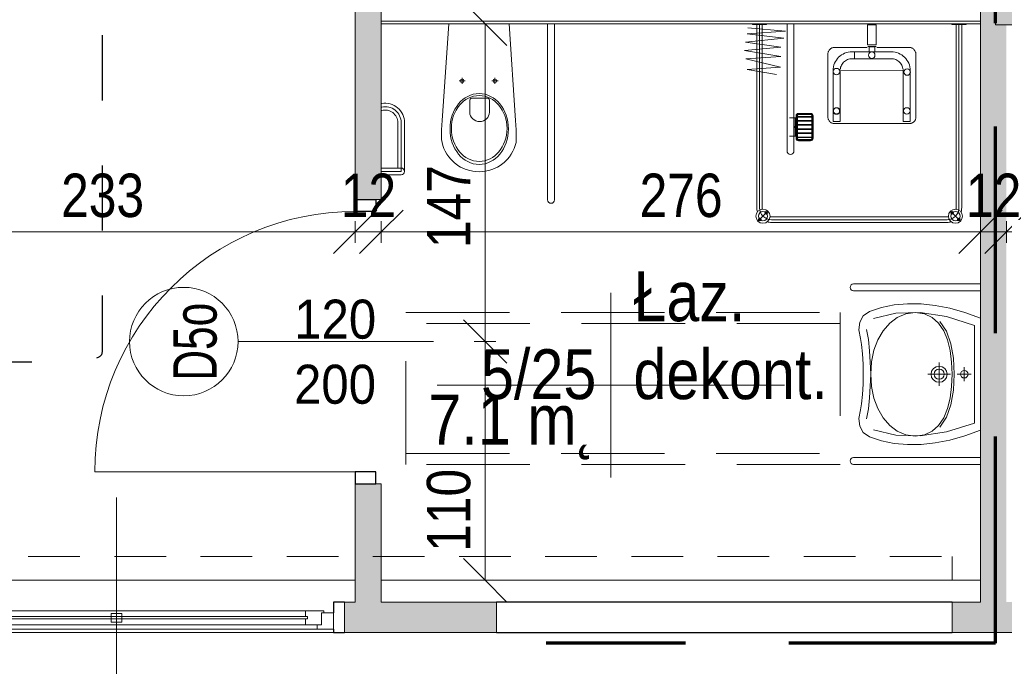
# Model space of a CAD drawing. Header units: centimetres. Extents: x -1631 to 21770, y -8842 to 3590.
# Tile 40 of 87: x -477 to -24, y 93 to 391. Entities that reach past the tile are written whole.
import ezdxf

# ---------------------------------------------------------------- set-up
doc = ezdxf.new("R2010")
doc.units = ezdxf.units.CM
for name, pattern in [('Dash', [60, 30, -30]), ('Długa kreska', [142.875, 95.25, -47.625]), ('Ponad', [39.688, 23.813, -15.875]), ('Ukryte', [71.438, 47.625, -23.813])]:
    doc.linetypes.add(name, pattern=pattern)
for name, color, linetype, lineweight in [('A-ANNO-DIMS', 211, 'Continuous', 13), ('A-ANNO-DIMS-100', 211, 'Continuous', 13), ('A-ANNO-NOTE', 131, 'Continuous', 9), ('A-AREA-IDEN', 2, 'Continuous', 13), ('A-DETL', 90, 'Continuous', 9), ('A-DETL-GENF', 92, 'Continuous', 9), ('A-DETL-HDLN', 90, 'Ukryte', 9), ('A-DETL-MEDM', 33, 'Continuous', 13), ('A-DOOR', 31, 'Continuous', 13), ('A-FLOR-OVHD', 1, 'Ponad', 9), ('A-GLAZ', 151, 'Continuous', 13), ('A-GLAZ-IDEN', 152, 'Continuous', 13), ('A-WALL', 113, 'Continuous', 13), ('A-WALL-FNSH', 113, 'Continuous', 13), ('A-WALL-PATT', 111, 'Continuous', 13), ('P-SANR-FIXT', 6, 'Continuous', 9), ('S-COLS', 52, 'Continuous', 13)]:
    doc.layers.add(name, color=color, linetype=linetype, lineweight=lineweight)
doc.styles.add('Arial', font='arial.ttf', dxfattribs={"width": 0.9, "height": 18})
doc.styles.add('Arial Narrow_5', font='ARIALN.TTF', dxfattribs={"height": 20})
doc.styles.add('Arial_1', font='arial.ttf', dxfattribs={"width": 0.7, "height": 20})
doc.styles.add('Arial_11', font='arial.ttf', dxfattribs={"width": 0.85, "height": 23})
doc.styles.add('Arial_13', font='arial.ttf', dxfattribs={"height": 0.2})
doc.dimstyles.new('Diagonal_1_100__0__wewnętrzne_1', dxfattribs={"dimscale": 30.48, "dimtxt": 20.468619, "dimasz": 0.656168, "dimexe": 0.164042, "dimexo": 0.0625, "dimgap": 0.032808, "dimtad": 1, "dimdec": 0, "dimdsep": 46, "dimtxsty": 'Arial Narrow_5', "dimblk1": 'OBLIQUE', "dimblk2": 'OBLIQUE', "dimsah": 1, "dimcen": 0.09, "dimazin": 0, "dimtfac": 1, "dimtdec": 4, "dimtix": 1, "dimtmove": 0, "dimatfit": 3, "dimfxl": 0, "dimtvp": 1, "dimtolj": 1, "dimtzin": 0, "dimarcsym": 0})
doc.dimstyles.new('Diagonal_1_100__0__wewnętrzne_2', dxfattribs={"dimscale": 30.48, "dimtxt": 20.468619, "dimasz": 0.656168, "dimexe": 0.164042, "dimexo": 0.0625, "dimgap": 0.032808, "dimtad": 1, "dimdec": 0, "dimdsep": 46, "dimtxsty": 'Arial Narrow_5', "dimblk1": 'OBLIQUE', "dimblk2": 'OBLIQUE', "dimsah": 1, "dimcen": 0.09, "dimazin": 0, "dimtfac": 1, "dimtdec": 4, "dimtix": 1, "dimtmove": 2, "dimatfit": 3, "dimfxl": 0, "dimtvp": 1, "dimtolj": 1, "dimtzin": 0, "dimarcsym": 0})

# ---------------------------------------------------------------- blocks, each defined once
blk = doc.blocks.new('M_Concrete-rengular-Column - 300 x 400mm-1794511-5_piętro III __10_50 m_ - stan projektowany')
at = {"layer": 'S-COLS', "lineweight": 9}
blk.add_hatch(color=254, dxfattribs=at).paths.add_polyline_path([(15, -20), (15, 20), (-15, 20), (-15, -20)], flags=0)
for p, q in [((15, 20), (-15, 20)), ((-15, 20), (-15, -20)), ((15, -20), (15, 20)), ((-15, -20), (15, -20))]:
    blk.add_line(p, q, dxfattribs=at)
blk = doc.blocks.new('miska ustępowa dla N_35_5x54 wisząca koło narożna - Type 1-2357502-5_piętro III __10_50 m_ - stan projektowany')
at = {"layer": 'P-SANR-FIXT'}
for p, q in [((-1.4, -19.5), (-4.56, -64.06)), ((29.22, -64.06), (26.4, -19.5)), ((44.09, -100.7), (44.09, -19.5)), ((47.21, -100.7), (47.21, -19.5)), ((4.69, -44.4), (4.69, -47.2)), ((19.8, -44.4), (19.8, -47.2)), ((3.32, -45.81), (6.14, -45.81)), ((18.43, -45.81), (21.25, -45.81)), ((16.4, -53.83), (9.09, -53.83)), ((8.17, -55.1), (8.17, -60.22)), ((17.32, -60.22), (17.32, -55.1)), ((-24.94, -65.13), (-24.94, -86)), ((-23.38, -65.13), (-23.38, -87.56)), ((-21.82, -65.13), (-21.82, -87.56)), ((-4.56, -64.06), (-4.88, -68.39)), ((29.58, -68.39), (29.22, -64.06)), ((-4.88, -68.39), (-4.82, -72.82)), ((29.53, -72.82), (29.58, -68.39)), ((-4.82, -72.82), (-4.57, -74.18)), ((-4.57, -74.18), (-4.19, -75.59)), ((-4.19, -75.59), (-3.69, -76.96)), ((-3.69, -76.96), (-3.07, -78.28)), ((28.07, -78.28), (28.69, -76.96)), ((28.69, -76.96), (29.19, -75.59)), ((29.19, -75.59), (29.57, -74.18)), ((29.57, -74.18), (29.53, -72.82)), ((-3.07, -78.28), (-2.34, -79.55)), ((-2.34, -79.55), (-1.51, -80.76)), ((-1.51, -80.76), (-0.58, -81.89)), ((25.58, -81.89), (26.51, -80.76)), ((26.51, -80.76), (27.34, -79.55)), ((27.34, -79.55), (28.07, -78.28)), ((-32.54, -86), (-23.38, -86)), ((-0.58, -81.89), (1.02, -83.46)), ((1.02, -83.46), (2.75, -84.77)), ((2.75, -84.77), (4.01, -85.53)), ((4.01, -85.53), (6.13, -86.55)), ((18.87, -86.55), (20.99, -85.53)), ((20.99, -85.53), (22.25, -84.77)), ((22.25, -84.77), (23.98, -83.46)), ((23.98, -83.46), (25.58, -81.89)), ((-23.38, -87.56), (-32.54, -87.56)), ((-23.38, -89.12), (-32.54, -89.12)), ((6.13, -86.55), (7.56, -87.01)), ((7.56, -87.01), (9.56, -87.48)), ((9.56, -87.48), (11.02, -87.67)), ((11.02, -87.67), (12.5, -87.75)), ((12.5, -87.75), (13.98, -87.67)), ((13.98, -87.67), (15.44, -87.48)), ((15.44, -87.48), (17.44, -87.01)), ((17.44, -87.01), (18.87, -86.55))]:
    blk.add_line(p, q, dxfattribs=at)
for centre in [(4.69, -45.81), (19.8, -45.81)]:
    blk.add_circle(centre, 0.825, dxfattribs=at)
for centre, radius, start, end in [((9.34, -54.98), 1.17, 102.2339, 185.8899), ((16.15, -54.98), 1.17, 354.1101, 77.7661), ((-30.79, -65.13), 8.97, 0, 99.9996), ((-30.79, -65.13), 7.41, 0, 102.1327), ((-30.79, -65.13), 5.85, 0, 105.4382), ((12.74, -60), 4.58, 182.8022, 357.1978), ((-23.38, -87.56), 1.56, 0, 90), ((-23.38, -87.56), 1.56, 270, 0), ((45.65, -100.7), 1.56, 180, 360)]:
    blk.add_arc(centre, radius, start, end, dxfattribs=at)
for centre, major_axis, ratio in [((12.55, -68.01), (0, 16.33), 0.823529), ((12.55, -67.76), (0, 15.16), 0.845174)]:
    blk.add_ellipse(centre, major_axis=major_axis, ratio=ratio, dxfattribs=at)
blk = doc.blocks.new('brodzik natryskowy dla N - Type 1-2359082-5_piętro III __10_50 m_ - stan projektowany')
at = {"layer": 'P-SANR-FIXT'}
for p, q in [((-44.73, -21.36), (-27.37, -22.89)), ((-42.55, -19.8), (-42.55, -19.5)), ((-36.05, -19.8), (-42.55, -19.8)), ((-40.55, -19.8), (-40.55, -104.3)), ((-39.3, -19.5), (-39.3, -104.3)), ((-38.05, -19.8), (-38.05, -104.3)), ((-36.05, -19.5), (-36.05, -19.8)), ((-26.61, -19.7), (-26.61, -78.1)), ((-23.41, -78.1), (-23.41, -19.7)), ((14.45, -20.02), (10.54, -20.02)), ((10.54, -20.02), (10.54, -29.29)), ((14.45, -20.02), (14.45, -29.29)), ((49.36, -19.8), (49.36, -19.5)), ((55.86, -19.8), (49.36, -19.8)), ((51.36, -19.8), (51.36, -104.3)), ((52.61, -19.5), (52.61, -104.5)), ((53.86, -19.8), (53.86, -104.3)), ((55.86, -19.5), (55.86, -19.8)), ((-28.14, -26.21), (-45.75, -28)), ((-27.37, -22.89), (-44.99, -24.17)), ((-44.99, -24.17), (-28.14, -26.21)), ((-29.41, -30.3), (-46.26, -31.83)), ((-45.75, -28), (-29.41, -30.3)), ((-7.05, -31.52), (-7.23, -31.75)), ((-6.85, -31.31), (-7.05, -31.52)), ((-6.64, -31.11), (-6.85, -31.31)), ((-6.41, -30.93), (-6.64, -31.11)), ((-6.17, -30.77), (-6.41, -30.93)), ((-5.92, -30.64), (-6.17, -30.77)), ((-5.66, -30.53), (-5.92, -30.64)), ((-5.39, -30.45), (-5.66, -30.53)), ((-5.12, -30.4), (-5.39, -30.45)), ((-4.84, -30.38), (-5.12, -30.4)), ((10.32, -30.38), (-4.84, -30.38)), ((10.54, -29.29), (14.45, -29.29)), ((14.44, -30.04), (10.55, -30.01)), ((13.8, -30.17), (11.19, -30.17)), ((11.19, -30.17), (11.19, -32.44)), ((13.8, -32.44), (13.8, -30.17)), ((30.14, -30.38), (14.73, -30.38)), ((30.36, -30.45), (30.1, -30.4)), ((30.62, -30.53), (30.14, -30.38)), ((30.87, -30.64), (30.62, -30.53)), ((31.12, -30.78), (30.87, -30.64)), ((31.36, -30.94), (31.12, -30.78)), ((31.59, -31.12), (31.36, -30.94)), ((31.81, -31.32), (31.59, -31.12)), ((32.01, -31.54), (31.81, -31.32)), ((32.19, -31.77), (32.01, -31.54)), ((-46.26, -31.83), (-29.41, -34.64)), ((-29.41, -34.64), (-45.5, -35.66)), ((-45.5, -35.66), (-29.67, -39.5)), ((-7.7, -32.78), (-7.74, -33.05)), ((-7.74, -33.05), (-7.74, -62.59)), ((-7.62, -32.51), (-7.7, -32.78)), ((-7.51, -32.25), (-7.62, -32.51)), ((-7.38, -32), (-7.51, -32.25)), ((-7.23, -31.75), (-7.38, -32)), ((-4.32, -36.95), (-3.88, -36.24)), ((-3.88, -36.24), (-3.38, -35.57)), ((-3.38, -35.57), (-2.82, -34.95)), ((-2.82, -34.95), (-2.2, -34.39)), ((-2.2, -34.39), (-1.53, -33.88)), ((-1.53, -33.88), (-0.81, -33.45)), ((-0.81, -33.45), (-0.05, -33.08)), ((-0.05, -33.08), (0.75, -32.79)), ((0.76, -36.29), (0.31, -36.56)), ((0.75, -32.79), (1.58, -32.57)), ((1.25, -36.05), (0.76, -36.29)), ((1.76, -35.86), (1.25, -36.05)), ((1.58, -32.57), (2.44, -32.44)), ((2.29, -35.73), (1.76, -35.86)), ((2.84, -35.64), (2.29, -35.73)), ((2.44, -32.44), (4.41, -32.39)), ((3.4, -35.61), (2.84, -35.64)), ((4.41, -35.62), (3.4, -35.61)), ((22.33, -32.44), (3.78, -32.39)), ((3.78, -35.62), (21.37, -35.62)), ((4.41, -32.39), (4.41, -35.62)), ((11.19, -32.44), (13.8, -32.44)), ((21.37, -35.62), (21.94, -35.64)), ((21.94, -35.64), (22.49, -35.73)), ((23.2, -32.57), (22.33, -32.44)), ((22.49, -35.73), (23.02, -35.86)), ((23.02, -35.86), (23.53, -36.05)), ((24.03, -32.79), (23.2, -32.57)), ((23.53, -36.05), (24.01, -36.29)), ((24.01, -36.29), (24.47, -36.56)), ((24.83, -33.08), (24.03, -32.79)), ((25.59, -33.45), (24.83, -33.08)), ((26.31, -33.88), (25.59, -33.45)), ((26.98, -34.39), (26.31, -33.88)), ((27.59, -34.95), (26.98, -34.39)), ((28.16, -35.57), (27.59, -34.95)), ((28.66, -36.24), (28.16, -35.57)), ((29.09, -36.95), (28.66, -36.24)), ((32.35, -32.02), (32.19, -31.77)), ((32.49, -32.27), (32.35, -32.02)), ((32.6, -32.54), (32.49, -32.27)), ((32.68, -32.81), (32.6, -32.54)), ((32.74, -33.08), (32.68, -32.81)), ((32.74, -33.36), (32.74, -33.08)), ((32.74, -62.88), (32.74, -33.36)), ((-29.67, -39.5), (-44.99, -40.52)), ((-44.99, -40.52), (-31.46, -42.82)), ((-5.37, -41.1), (-5.32, -40.21)), ((-5.32, -40.21), (-5.19, -39.35)), ((-5.19, -39.35), (-4.98, -38.51)), ((-4.98, -38.51), (-4.68, -37.72)), ((-4.68, -37.72), (-4.32, -36.95)), ((-2.03, -40.05), (-2.11, -40.6)), ((-1.89, -39.51), (-2.03, -40.05)), ((-1.71, -39.01), (-1.89, -39.51)), ((-1.47, -38.52), (-1.71, -39.01)), ((-1.19, -38.06), (-1.47, -38.52)), ((-0.87, -37.64), (-1.19, -38.06)), ((-0.51, -37.24), (-0.87, -37.64)), ((-0.12, -36.88), (-0.51, -37.24)), ((0.31, -36.56), (-0.12, -36.88)), ((24.47, -36.56), (24.89, -36.88)), ((24.89, -36.88), (25.29, -37.24)), ((25.29, -37.24), (25.65, -37.64)), ((25.65, -37.64), (25.96, -38.06)), ((25.96, -38.06), (26.24, -38.52)), ((26.24, -38.52), (26.48, -39.01)), ((26.48, -39.01), (26.66, -39.51)), ((26.66, -39.51), (26.8, -40.05)), ((26.8, -40.05), (26.88, -40.6)), ((29.46, -37.72), (29.09, -36.95)), ((29.75, -38.51), (29.46, -37.72)), ((29.97, -39.35), (29.75, -38.51)), ((30.1, -40.21), (29.97, -39.35)), ((30.15, -41.1), (30.1, -40.21)), ((-5.29, -64.53), (-5.37, -41.1)), ((26.92, -40.93), (-2.15, -41.13)), ((-2.15, -41.13), (-2.15, -64.53)), ((26.92, -64.53), (26.92, -40.93)), ((30.07, -41.13), (30.07, -64.53)), ((-5.07, -58.95), (-5.13, -59.08)), ((-4.99, -58.83), (-5.07, -58.95)), ((-4.91, -58.71), (-4.99, -58.83)), ((-4.81, -58.61), (-4.91, -58.71)), ((-4.71, -58.52), (-4.81, -58.61)), ((-4.6, -58.43), (-4.71, -58.52)), ((-4.48, -58.36), (-4.6, -58.43)), ((-4.35, -58.3), (-4.48, -58.36)), ((-4.21, -58.25), (-4.35, -58.3)), ((-4.07, -58.21), (-4.21, -58.25)), ((-3.93, -58.19), (-4.07, -58.21)), ((-3.78, -58.18), (-3.93, -58.19)), ((-3.48, -58.21), (-3.63, -58.19)), ((-3.34, -58.25), (-3.48, -58.21)), ((-3.21, -58.3), (-3.34, -58.25)), ((-3.08, -58.36), (-3.21, -58.3)), ((-2.96, -58.43), (-3.08, -58.36)), ((-2.85, -58.52), (-2.96, -58.43)), ((-2.74, -58.61), (-2.85, -58.52)), ((-2.65, -58.71), (-2.74, -58.61)), ((-2.56, -58.83), (-2.65, -58.71)), ((-2.49, -58.95), (-2.56, -58.83)), ((-2.43, -59.08), (-2.49, -58.95)), ((-22.41, -62.85), (-25.41, -62.85)), ((-22.81, -71.35), (-22.81, -62.85)), ((-22.61, -71.35), (-22.61, -62.85)), ((-22.41, -72.3), (-22.41, -61.9)), ((-22.11, -72.3), (-22.11, -61.9)), ((-21.81, -72.3), (-21.81, -61.9)), ((-21.81, -62.2), (-15.21, -62.2)), ((-21.81, -62.5), (-15.21, -62.5)), ((-21.31, -60.8), (-15.71, -60.8)), ((-21.31, -61.1), (-15.71, -61.1)), ((-21.31, -61.4), (-15.71, -61.4)), ((-15.21, -61.9), (-15.21, -72.3)), ((-14.91, -61.9), (-14.91, -72.3)), ((-14.61, -61.9), (-14.61, -72.3)), ((-7.74, -62.59), (-7.74, -62.87)), ((-7.74, -62.87), (-7.7, -63.14)), ((-7.7, -63.14), (-7.62, -63.41)), ((-7.62, -63.41), (-7.52, -63.68)), ((-5.23, -59.5), (-5.24, -59.65)), ((-5.24, -59.65), (-5.23, -59.79)), ((-5.21, -59.35), (-5.23, -59.5)), ((-5.23, -59.79), (-5.21, -59.94)), ((-5.18, -59.21), (-5.21, -59.35)), ((-5.21, -59.94), (-5.18, -60.08)), ((-5.13, -59.08), (-5.18, -59.21)), ((-5.18, -60.08), (-5.13, -60.21)), ((-5.13, -60.21), (-5.07, -60.34)), ((-5.07, -60.34), (-4.99, -60.46)), ((-4.99, -60.46), (-4.91, -60.58)), ((-4.91, -60.58), (-4.81, -60.68)), ((-4.81, -60.68), (-4.71, -60.77)), ((-4.71, -60.77), (-4.6, -60.86)), ((-4.6, -60.86), (-4.48, -60.93)), ((-4.48, -60.93), (-4.35, -60.99)), ((-4.35, -60.99), (-4.21, -61.04)), ((-4.21, -61.04), (-4.07, -61.08)), ((-4.07, -61.08), (-3.93, -61.1)), ((-3.93, -61.1), (-3.78, -61.11)), ((-3.78, -61.11), (-3.63, -61.1)), ((-3.63, -61.1), (-3.48, -61.08)), ((-3.48, -61.08), (-3.34, -61.04)), ((-3.34, -61.04), (-3.21, -60.99)), ((-3.21, -60.99), (-3.08, -60.93)), ((-3.08, -60.93), (-2.96, -60.86)), ((-2.96, -60.86), (-2.85, -60.77)), ((-2.85, -60.77), (-2.74, -60.68)), ((-2.74, -60.68), (-2.65, -60.58)), ((-2.65, -60.58), (-2.56, -60.46)), ((-2.56, -60.46), (-2.49, -60.34)), ((-2.49, -60.34), (-2.43, -60.21)), ((-2.38, -59.21), (-2.43, -59.08)), ((-2.43, -60.21), (-2.38, -60.08)), ((-2.34, -59.35), (-2.38, -59.21)), ((-2.38, -60.08), (-2.34, -59.94)), ((-2.32, -59.5), (-2.34, -59.35)), ((-2.34, -59.94), (-2.32, -59.79)), ((-2.31, -59.65), (-2.32, -59.5)), ((-2.32, -59.79), (-2.31, -59.65)), ((32.51, -63.71), (32.61, -63.44)), ((32.61, -63.44), (32.69, -63.17)), ((32.69, -63.17), (32.74, -62.88)), ((-21.81, -64.1), (-15.21, -64.1)), ((-21.81, -64.4), (-15.21, -64.4)), ((-21.81, -66), (-15.21, -66)), ((-21.81, -66.3), (-15.21, -66.3)), ((-21.81, -67.9), (-15.21, -67.9)), ((-7.52, -63.68), (-7.4, -63.93)), ((-7.4, -63.93), (-7.25, -64.17)), ((-7.25, -64.17), (-7.07, -64.4)), ((-7.07, -64.4), (-6.88, -64.61)), ((-6.88, -64.61), (-6.67, -64.81)), ((-6.67, -64.81), (-6.44, -64.99)), ((-6.44, -64.99), (-6.2, -65.14)), ((-6.2, -65.14), (-5.95, -65.27)), ((-5.95, -65.27), (-5.69, -65.38)), ((-5.69, -65.38), (-5.41, -65.46)), ((-5.41, -65.46), (-5.13, -65.51)), ((-2.15, -64.53), (-5.29, -64.53)), ((-5.13, -65.51), (29.82, -65.51)), ((26.92, -64.53), (30.07, -64.53)), ((29.82, -65.51), (30.1, -65.51)), ((30.1, -65.51), (30.38, -65.46)), ((30.38, -65.46), (30.65, -65.39)), ((30.65, -65.39), (30.92, -65.28)), ((30.92, -65.28), (31.17, -65.16)), ((31.17, -65.16), (31.41, -65.01)), ((31.41, -65.01), (31.64, -64.84)), ((31.64, -64.84), (31.85, -64.64)), ((31.85, -64.64), (32.05, -64.43)), ((32.05, -64.43), (32.22, -64.21)), ((32.22, -64.21), (32.38, -63.96)), ((32.38, -63.96), (32.51, -63.71)), ((-22.41, -71.35), (-25.41, -71.35)), ((-21.81, -68.2), (-15.21, -68.2)), ((-21.81, -69.8), (-15.21, -69.8)), ((-21.81, -70.1), (-15.21, -70.1)), ((-21.81, -71.7), (-15.21, -71.7)), ((-21.81, -72), (-15.21, -72)), ((-15.71, -72.8), (-21.31, -72.8)), ((-15.71, -73.1), (-21.31, -73.1)), ((-15.71, -73.4), (-21.31, -73.4)), ((-35.25, -105.75), (-40.13, -110.63)), ((47.11, -108.55), (-33.8, -108.55)), ((48.56, -105.75), (53.43, -110.63)), ((-33.8, -109.8), (47.11, -109.8)), ((47.11, -111.05), (-33.8, -111.05))]:
    blk.add_line(p, q, dxfattribs=at)
for centre, radius in [((12.42, -34), 1.5), ((-3.77, -41.55), 1.5), ((28.71, -41.74), 1.5), ((-3.85, -59.74), 1.5), ((28.59, -59.68), 1.5), ((-37.69, -108.19), 3.25), ((-37.69, -108.19), 2.1), ((-36.21, -106.7), 0.62), ((-36.21, -106.7), 0.32), ((51, -108.19), 3.25), ((49.51, -106.7), 0.62), ((51, -108.19), 2.1), ((49.51, -106.7), 0.32), ((-39.18, -109.67), 0.62), ((-39.18, -109.67), 0.32), ((52.48, -109.67), 0.62), ((52.48, -109.67), 0.32)]:
    blk.add_circle(centre, radius, dxfattribs=at)
for centre, radius, start, end in [((-21.31, -61.9), 1.1, 90, 180), ((-21.31, -61.9), 0.8, 90, 180), ((-21.31, -61.9), 0.5, 90, 180), ((-15.71, -61.9), 1.1, 360, 90), ((-15.71, -61.9), 0.8, 360, 90), ((-15.71, -61.9), 0.5, 360, 90), ((-21.31, -72.3), 1.1, 180, 270), ((-21.31, -72.3), 0.8, 180, 270), ((-21.31, -72.3), 0.5, 180, 270), ((-15.71, -72.3), 0.5, 270, 360), ((-15.71, -72.3), 0.8, 270, 360), ((-15.71, -72.3), 1.1, 270, 360), ((-25.01, -78.1), 1.6, 180, 360), ((-33.8, -104.3), 6.75, 180, 196.4965), ((-33.8, -104.3), 5.5, 180, 270), ((-33.8, -104.3), 4.25, 180, 188.8511), ((47.11, -104.3), 5.5, 270, 360), ((47.11, -104.3), 4.25, 351.1489, 360), ((47.11, -104.3), 6.75, 343.5035, 360), ((-33.8, -104.3), 4.25, 261.1489, 270), ((47.11, -104.3), 4.25, 270, 278.8511), ((-33.8, -104.3), 6.75, 253.5035, 270), ((47.11, -104.3), 6.75, 270, 286.4965)]:
    blk.add_arc(centre, radius, start, end, dxfattribs=at)
blk.add_ellipse((-23.14, -67.1), major_axis=(0, 0.325), ratio=0.224951, dxfattribs=at)
blk = doc.blocks.new('umywalka dla N_65x56 koło - Type 1-1264895-5_piętro III __10_50 m_ - stan projektowany')
at = {"layer": 'P-SANR-FIXT'}
for p, q in [((-29.1, 64.4), (-29.1, 6)), ((-25.9, 64.4), (-25.9, 6)), ((50.9, 64.4), (50.9, 6)), ((54.1, 6), (54.1, 64.4)), ((-14.43, 59.97), (-16.38, 57.12)), ((-11.49, 61.58), (-14.43, 59.97)), ((-7.9, 62.01), (-11.49, 61.58)), ((-3.96, 61.28), (-7.9, 62.01)), ((-1.14, 60.72), (-3.96, 61.28)), ((3.08, 60.29), (-1.14, 60.72)), ((7.9, 60.04), (3.08, 60.29)), ((12.5, 60.01), (7.9, 60.04)), ((17.1, 60.04), (12.5, 60.01)), ((21.92, 60.29), (17.1, 60.04)), ((26.14, 60.72), (21.92, 60.29)), ((28.96, 61.28), (26.14, 60.72)), ((32.9, 62.01), (28.96, 61.28)), ((36.49, 61.58), (32.9, 62.01)), ((39.43, 59.97), (36.49, 61.58)), ((41.38, 57.12), (39.43, 59.97)), ((-16.38, 57.12), (-18.22, 51.51)), ((-13.17, 55.28), (-15.64, 44.98)), ((-8.14, 58.51), (-3.44, 57.63)), ((-3.44, 57.63), (1.64, 57.08)), ((1.52, 55.04), (-3.33, 53.22)), ((6.84, 56.17), (1.52, 55.04)), ((1.64, 57.08), (6.99, 56.74)), ((12.52, 56.56), (6.84, 56.17)), ((6.99, 56.74), (12.48, 56.52)), ((12.48, 56.52), (17.98, 56.74)), ((18.18, 56.17), (12.52, 56.56)), ((17.98, 56.74), (23.33, 57.08)), ((23.49, 55.04), (18.18, 56.17)), ((23.33, 57.08), (28.41, 57.63)), ((28.31, 53.22), (23.49, 55.04)), ((28.41, 57.63), (33.11, 58.51)), ((40.64, 44.98), (38.17, 55.28)), ((43.22, 51.51), (41.38, 57.12)), ((-18.22, 51.51), (-19.42, 45.69)), ((-7.59, 50.79), (-11.11, 47.81)), ((-3.33, 53.22), (-7.59, 50.79)), ((32.54, 50.79), (28.31, 53.22)), ((36.03, 47.81), (32.54, 50.79)), ((44.42, 45.69), (43.22, 51.51)), ((-19.42, 45.69), (-19.97, 39.64)), ((-11.11, 47.81), (-13.79, 44.33)), ((38.68, 44.33), (36.03, 47.81)), ((44.97, 39.64), (44.42, 45.69)), ((-15.64, 44.98), (-15.95, 33.74)), ((-13.79, 44.33), (-15.49, 40.42)), ((40.36, 40.42), (38.68, 44.33)), ((40.95, 33.74), (40.64, 44.98)), ((-19.97, 39.64), (-19.89, 33.38)), ((-15.49, 40.42), (-16.08, 36.14)), ((40.95, 36.14), (40.36, 40.42)), ((44.89, 33.38), (44.97, 39.64)), ((-19.89, 33.38), (-19.18, 26.89)), ((-16.08, 36.14), (-15.49, 31.83)), ((-15.95, 33.74), (-14.09, 21.65)), ((-15.49, 31.83), (-13.8, 28.22)), ((38.67, 28.22), (40.36, 31.83)), ((39.09, 21.65), (40.95, 33.74)), ((40.36, 31.83), (40.95, 36.14)), ((44.18, 26.89), (44.89, 33.38)), ((-13.8, 28.22), (-11.14, 25.26)), ((9.04, 26.47), (9.85, 27.66)), ((9.85, 27.66), (11.04, 28.47)), ((11.04, 28.47), (12.5, 28.76)), ((11.61, 27.13), (12.5, 27.31)), ((12.5, 30.26), (12.5, 19.76)), ((12.5, 28.76), (13.96, 28.47)), ((12.5, 27.31), (13.39, 27.13)), ((13.96, 28.47), (15.15, 27.66)), ((15.15, 27.66), (15.96, 26.47)), ((36.01, 25.26), (38.67, 28.22)), ((-19.18, 26.89), (-17.85, 20.17)), ((-7.38, 21.71), (-11.89, 24.74)), ((-11.14, 25.26), (-7.63, 22.92)), ((-7.63, 22.92), (-3.39, 21.17)), ((7.16, 25.01), (17.84, 25.01)), ((8.75, 25.01), (9.04, 26.47)), ((9.04, 23.56), (8.75, 25.01)), ((9.85, 22.36), (9.04, 23.56)), ((10.2, 25.01), (10.38, 25.91)), ((10.38, 24.12), (10.2, 25.01)), ((10.38, 25.91), (10.87, 26.64)), ((10.87, 23.39), (10.38, 24.12)), ((10.87, 26.64), (11.61, 27.13)), ((11.61, 22.89), (10.87, 23.39)), ((12.5, 22.71), (11.61, 22.89)), ((13.39, 22.89), (12.5, 22.71)), ((13.39, 27.13), (14.13, 26.64)), ((14.13, 23.39), (13.39, 22.89)), ((14.13, 26.64), (14.62, 25.91)), ((14.62, 24.12), (14.13, 23.39)), ((14.62, 25.91), (14.8, 25.01)), ((14.8, 25.01), (14.62, 24.12)), ((15.96, 23.56), (15.15, 22.36)), ((15.96, 26.47), (16.25, 25.01)), ((16.25, 25.01), (15.96, 23.56)), ((28.26, 21.17), (32.5, 22.92)), ((36.76, 24.74), (32.25, 21.71)), ((32.5, 22.92), (36.01, 25.26)), ((42.85, 20.17), (44.18, 26.89)), ((-17.85, 20.17), (-15.89, 13.2)), ((-14.09, 21.65), (-10.01, 8.8)), ((-1.64, 19.63), (-7.38, 21.71)), ((-3.39, 21.17), (1.45, 19.96)), ((5.06, 18.42), (-1.64, 19.63)), ((1.45, 19.96), (6.76, 19.26)), ((12.43, 18.04), (5.06, 18.42)), ((6.76, 19.26), (12.43, 19.04)), ((11.04, 21.56), (9.85, 22.36)), ((12.5, 21.26), (11.04, 21.56)), ((12.43, 19.04), (18.1, 19.26)), ((19.81, 18.42), (12.43, 18.04)), ((13.96, 21.56), (12.5, 21.26)), ((15.15, 22.36), (13.96, 21.56)), ((18.1, 19.26), (23.42, 19.96)), ((26.51, 19.63), (19.81, 18.42)), ((23.42, 19.96), (28.26, 21.17)), ((32.25, 21.71), (26.51, 19.63)), ((35.01, 8.8), (39.09, 21.65)), ((40.89, 13.2), (42.85, 20.17)), ((10.75, 13.48), (10.89, 14.16)), ((10.89, 14.16), (11.26, 14.71)), ((11.26, 14.71), (11.82, 15.09)), ((11.82, 15.09), (12.5, 15.23)), ((12.5, 16.73), (12.5, 10.22)), ((12.5, 15.23), (13.18, 15.09)), ((13.18, 15.09), (13.74, 14.71)), ((13.74, 14.71), (14.11, 14.16)), ((14.11, 14.16), (14.25, 13.48)), ((-15.89, 13.2), (-13.31, 6)), ((15.75, 13.48), (9.25, 13.48)), ((10.89, 12.8), (10.75, 13.48)), ((11.26, 12.24), (10.89, 12.8)), ((11.82, 11.86), (11.26, 12.24)), ((12.5, 11.72), (11.82, 11.86)), ((13.18, 11.86), (12.5, 11.72)), ((13.74, 12.24), (13.18, 11.86)), ((14.11, 12.8), (13.74, 12.24)), ((14.25, 13.48), (14.11, 12.8)), ((38.31, 6), (40.89, 13.2)), ((-10.01, 8.8), (12.5, 8.8)), ((12.5, 8.8), (35.01, 8.8))]:
    blk.add_line(p, q, dxfattribs=at)
for centre in [(-27.5, 64.4), (52.5, 64.4)]:
    blk.add_arc(centre, 1.6, 360, 180, dxfattribs=at)
blk = doc.blocks.new('DRZWI 1S - automatyczna etykieta - Drzwi 120 _łazienkowe_-2397572-5_piętro III __10_50 m_ - stan projektowany')
at = {"layer": 'A-DETL-GENF'}
for p, q in [((-65.5, 3.5), (-60, 3.5)), ((-65.5, -6), (-65.5, 3.5)), ((-60, 3.5), (-60, -6)), ((60, 3.5), (65.5, 3.5)), ((60, -6), (60, 3.5)), ((65.5, 3.5), (65.5, -6)), ((-60, -6), (-65.5, -6)), ((65.5, -6), (60, -6))]:
    blk.add_line(p, q, dxfattribs=at)
at = {"layer": 'A-DETL-MEDM', "lineweight": 25}
for p, q in [((-65.5, -6), (-65.5, 3.5)), ((-65.5, 3.5), (-60, 3.5)), ((-60, 3.5), (-60, -6)), ((60, 3.5), (60, -6)), ((65.5, 3.5), (60, 3.5)), ((65.5, -6), (65.5, 3.5)), ((-60, -6), (-65.5, -6)), ((60, -6), (65.5, -6))]:
    blk.add_line(p, q, dxfattribs=at)
at = {"layer": 'A-DOOR'}
blk.add_line((60, -6), (60, -126), dxfattribs=at)
blk.add_arc((60, -6), 120, 180, 270, dxfattribs=at)
blk = doc.blocks.new('Okno - automatyczna etykieta - 200x165 _projektowane_-2622696-5_piętro III __10_50 m_ - stan projektowany')
at = {"layer": 'A-GLAZ'}
for p, q in [((-100, 2), (-94.5, 2)), ((-100, -5.5), (-100, 2)), ((-95.5, 3), (-87, 3)), ((-95.5, 2), (-95.5, 3)), ((-94.5, 2), (-95.5, 2)), ((-94.5, -3.5), (-94.5, 2)), ((-94.5, 2), (-94.5, -3.5)), ((-88, -0.75), (-88, 0.25)), ((-88, 0.25), (88, 0.25)), ((-88, 0.25), (-88, -0.75)), ((-87, 0.25), (-88, 0.25)), ((-87, 3), (-87, 0.25)), ((87, 3), (-87, 3)), ((-2.5, -2.25), (-2.5, 1.75)), ((-2.5, 1.75), (2.5, 1.75)), ((2.5, 1.75), (2.5, -2.25)), ((87, 3), (95.5, 3)), ((87, 0.25), (87, 3)), ((88, 0.25), (87, 0.25)), ((88, 0.25), (88, -0.75)), ((88, -0.75), (88, 0.25)), ((94.5, 2), (94.5, -3.5)), ((95.5, 2), (94.5, 2)), ((94.5, 2), (100, 2)), ((94.5, -3.5), (94.5, 2)), ((95.5, 3), (95.5, 2)), ((100, 2), (100, -5.5)), ((-87, -3.5), (-94.5, -3.5)), ((-94.5, -3.5), (-92.5, -3.5)), ((-92.5, -3.5), (-92.5, -5.5)), ((88, -0.75), (-88, -0.75)), ((-88, -0.75), (-87, -0.75)), ((-87, -0.75), (-87, -3.5)), ((87, -3.5), (-87, -3.5)), ((2.5, -2.25), (-2.5, -2.25)), ((87, -0.75), (88, -0.75)), ((87, -3.5), (87, -0.75)), ((94.5, -3.5), (87, -3.5)), ((92.5, -3.5), (94.5, -3.5)), ((92.5, -5.5), (92.5, -3.5)), ((-92.5, -5.5), (-100, -5.5)), ((-100, -5.5), (100, -5.5)), ((92.5, -5.5), (-92.5, -5.5)), ((100, -5.5), (92.5, -5.5))]:
    blk.add_line(p, q, dxfattribs=at)
blk = doc.blocks.new('METKA_POMIESZCZENIA2 - Rozbudowana krótka - bez ramki-2403173-5_piętro III __10_50 m_ - stan projektowany')
at = {"layer": 'A-AREA-IDEN'}
for p, q in [((0, 0.425), (0, 0)), ((0.0976, 0), (-0.8, 0)), ((-0.8, 0), (0.8, 0)), ((0, 0), (0, -0.425))]:
    blk.add_line(p, q, dxfattribs=at)
blk = doc.blocks.new('DIMBLOCK125-5_piętro III __10_50 m_ - stan projektowany')
at = {"layer": 'A-ANNO-DIMS-100', "transparency": 16777216}
for p, q in [((-262.8, 242.33), (-272.8, 252.33)), ((-267.8, 242.33), (-257.8, 242.33)), ((-262.8, 242.33), (-267.8, 242.33)), ((-262.8, 132.33), (-262.8, 242.33)), ((-262.8, 242.33), (-252.8, 232.33)), ((-262.8, 132.33), (-272.8, 142.33)), ((-267.8, 132.33), (-257.8, 132.33)), ((-262.8, 132.33), (-267.8, 132.33)), ((-262.8, 132.33), (-252.8, 122.33))]:
    blk.add_line(p, q, dxfattribs=at)
at = {"layer": 'A-ANNO-DIMS-100', "color": 0, "transparency": 16777216, "insert": (-289.65, 145.46), "char_height": 20, "width": 45.6158, "attachment_point": 1, "rotation": 90, "line_spacing_factor": 0.974696, "style": 'Arial Narrow_5'}
blk.add_mtext('110', dxfattribs=at)
blk = doc.blocks.new('_Oblique')
at = {"color": 0, "linetype": 'ByBlock', "lineweight": -2}
blk.add_line((-0.5, -0.5), (0.5, 0.5), dxfattribs=at)
blk = doc.blocks.new('DIMBLOCK126-5_piętro III __10_50 m_ - stan projektowany')
at = {"layer": 'A-ANNO-DIMS-100', "transparency": 16777216}
for p, q in [((-262.8, 388.83), (-272.8, 398.83)), ((-267.8, 388.83), (-257.8, 388.83)), ((-262.8, 388.83), (-267.8, 388.83)), ((-262.8, 242.33), (-262.8, 388.83)), ((-262.8, 388.83), (-252.8, 378.83)), ((-262.8, 242.33), (-272.8, 252.33)), ((-267.8, 242.33), (-257.8, 242.33)), ((-262.8, 242.33), (-267.8, 242.33)), ((-262.8, 242.33), (-252.8, 232.33))]:
    blk.add_line(p, q, dxfattribs=at)
at = {"layer": 'A-ANNO-DIMS-100', "color": 0, "transparency": 16777216, "insert": (-289.65, 285.47), "char_height": 20, "width": 45.6158, "attachment_point": 1, "rotation": 90, "line_spacing_factor": 0.974696, "style": 'Arial Narrow_5'}
blk.add_mtext('147', dxfattribs=at)
blk = doc.blocks.new('DIMBLOCK168-5_piętro III __10_50 m_ - stan projektowany')
at = {"layer": 'A-ANNO-DIMS-100', "transparency": 16777216}
for p, q in [((-22.62, 292.9), (-12.62, 302.9)), ((285.38, 292.9), (295.38, 302.9)), ((-22.62, 287.9), (-22.62, 297.9)), ((285.38, 287.9), (285.38, 297.9)), ((-22.62, 292.9), (-32.62, 282.9)), ((285.38, 292.9), (-22.62, 292.9)), ((-22.62, 292.9), (-22.62, 287.9)), ((285.38, 292.9), (275.38, 282.9)), ((285.38, 292.9), (285.38, 287.9))]:
    blk.add_line(p, q, dxfattribs=at)
at = {"layer": 'A-ANNO-DIMS-100', "color": 0, "transparency": 16777216, "insert": (112.37, 319.75), "char_height": 20, "width": 45.6158, "attachment_point": 1, "line_spacing_factor": 0.974696, "style": 'Arial Narrow_5'}
blk.add_mtext('308', dxfattribs=at)
blk = doc.blocks.new('DIMBLOCK169-5_piętro III __10_50 m_ - stan projektowany')
at = {"layer": 'A-ANNO-DIMS-100', "transparency": 16777216}
for p, q in [((-34.62, 292.9), (-24.62, 302.9)), ((-22.62, 292.9), (-12.62, 302.9)), ((-34.62, 287.9), (-34.62, 297.9)), ((-22.62, 287.9), (-22.62, 297.9)), ((-34.62, 292.9), (-44.62, 282.9)), ((-22.62, 292.9), (-34.62, 292.9)), ((-34.62, 292.9), (-34.62, 287.9)), ((-22.62, 292.9), (-32.62, 282.9)), ((-22.62, 292.9), (-22.62, 287.9))]:
    blk.add_line(p, q, dxfattribs=at)
at = {"layer": 'A-ANNO-DIMS-100', "color": 0, "transparency": 16777216, "insert": (-41.29, 319.75), "char_height": 20, "width": 30.4105, "attachment_point": 1, "line_spacing_factor": 0.974696, "style": 'Arial Narrow_5'}
blk.add_mtext('12', dxfattribs=at)
blk = doc.blocks.new('DIMBLOCK170-5_piętro III __10_50 m_ - stan projektowany')
at = {"layer": 'A-ANNO-DIMS-100', "transparency": 16777216}
for p, q in [((-310.62, 292.9), (-300.62, 302.9)), ((-34.62, 292.9), (-24.62, 302.9)), ((-310.62, 287.9), (-310.62, 297.9)), ((-34.62, 287.9), (-34.62, 297.9)), ((-310.62, 292.9), (-320.62, 282.9)), ((-34.62, 292.9), (-310.62, 292.9)), ((-310.62, 292.9), (-310.62, 287.9)), ((-34.62, 292.9), (-44.62, 282.9)), ((-34.62, 292.9), (-34.62, 287.9))]:
    blk.add_line(p, q, dxfattribs=at)
at = {"layer": 'A-ANNO-DIMS-100', "color": 0, "transparency": 16777216, "insert": (-191.63, 319.75), "char_height": 20, "width": 45.6158, "attachment_point": 1, "line_spacing_factor": 0.974696, "style": 'Arial Narrow_5'}
blk.add_mtext('276', dxfattribs=at)
blk = doc.blocks.new('DIMBLOCK171-5_piętro III __10_50 m_ - stan projektowany')
at = {"layer": 'A-ANNO-DIMS-100', "transparency": 16777216}
for p, q in [((-322.62, 292.9), (-312.62, 302.9)), ((-310.62, 292.9), (-300.62, 302.9)), ((-322.62, 287.9), (-322.62, 297.9)), ((-310.62, 287.9), (-310.62, 297.9)), ((-322.62, 292.9), (-332.62, 282.9)), ((-310.62, 292.9), (-322.62, 292.9)), ((-322.62, 292.9), (-322.62, 287.9)), ((-310.62, 292.9), (-320.62, 282.9)), ((-310.62, 292.9), (-310.62, 287.9))]:
    blk.add_line(p, q, dxfattribs=at)
at = {"layer": 'A-ANNO-DIMS-100', "color": 0, "transparency": 16777216, "insert": (-329.29, 319.75), "char_height": 20, "width": 30.4105, "attachment_point": 1, "line_spacing_factor": 0.974696, "style": 'Arial Narrow_5'}
blk.add_mtext('12', dxfattribs=at)
blk = doc.blocks.new('DIMBLOCK172-5_piętro III __10_50 m_ - stan projektowany')
at = {"layer": 'A-ANNO-DIMS-100', "transparency": 16777216}
for p, q in [((-555.62, 292.9), (-545.62, 302.9)), ((-322.62, 292.9), (-312.62, 302.9)), ((-555.62, 287.9), (-555.62, 297.9)), ((-322.62, 287.9), (-322.62, 297.9)), ((-555.62, 292.9), (-565.62, 282.9)), ((-322.62, 292.9), (-555.62, 292.9)), ((-555.62, 292.9), (-555.62, 287.9)), ((-322.62, 292.9), (-332.62, 282.9)), ((-322.62, 292.9), (-322.62, 287.9))]:
    blk.add_line(p, q, dxfattribs=at)
at = {"layer": 'A-ANNO-DIMS-100', "color": 0, "transparency": 16777216, "insert": (-458.13, 319.75), "char_height": 20, "width": 45.6158, "attachment_point": 1, "line_spacing_factor": 0.974696, "style": 'Arial Narrow_5'}
blk.add_mtext('233', dxfattribs=at)
blk = doc.blocks.new('Okno_LD_typ 100 - metka _ wys_parapetu-2491833-5_piętro III __10_50 m_ - stan projektowany')
at = {"layer": 'A-GLAZ-IDEN'}
blk.add_line((0, 1.8925), (0, -0.3919), dxfattribs=at)
blk.add_circle((0, -0.0919), 0.3, dxfattribs=at)
at = {"layer": 'A-GLAZ-IDEN', "insert": (0.4711, 0.6634), "char_height": 0.2, "width": 0.48783, "attachment_point": 3, "rotation": 90, "line_spacing_factor": 0.936439, "style": 'Arial_13', "bg_fill": 3, "box_fill_scale": 1.25, "bg_fill_color": 256, "bg_fill_true_color": 13158600, "bg_fill_transparency": 0}
blk.add_mtext('\\pt1.27,2.54,3.81,5.08,6.35,7.62,8.89,10.16,11.43,12.7,13.97,15.24,16.51,17.78,19.05,20.32,21.59,22.86,24.13,25.4,26.67,27.94,29.21,30.48,31.75,33.02,34.29,35.56,36.83,38.1,39.37,40.64;hp= ', dxfattribs=at)

msp = doc.modelspace()

# ---------------------------------------------------------------- hatches: boundary and pattern name
at = {"layer": 'A-WALL-PATT'}
h = msp.add_hatch(color=9, dxfattribs=at)
h.paths.add_polyline_path([(-22.62, 122.33), (-22.62, 388.33), (-27.62, 388.33), (-27.62, 428.33), (-22.62, 428.33), (-22.62, 465.83), (-34.62, 465.83), (-34.62, 122.33)], flags=0)
h.paths.add_polyline_path([(-34.62, 566.83), (-22.62, 566.83), (-22.62, 873.33), (-27.62, 873.33), (-27.62, 903.33), (-22.62, 903.33), (-22.62, 908.33), (-34.62, 908.33), (-34.62, 625.33)], flags=0)
h = msp.add_hatch(color=9, dxfattribs=at)
h.paths.add_polyline_path([(-313.12, 122.33), (-310.62, 122.33), (-310.62, 176.83), (-322.62, 176.83), (-322.62, 122.33)], flags=0)
h.paths.add_polyline_path([(-310.62, 307.83), (-310.62, 465.83), (-322.62, 465.83), (-322.62, 307.83), (-313.12, 307.83)], flags=0)
h.paths.add_polyline_path([(-310.62, 610.83), (-310.62, 647.83), (-322.62, 647.83), (-322.62, 610.83), (-313.12, 610.83)], flags=0)
h.paths.add_polyline_path([(-322.62, 757.83), (-310.62, 757.83), (-310.62, 896.33), (-322.62, 896.33), (-322.62, 788.28)], flags=0)
h = msp.add_hatch(color=9, dxfattribs=at)
h.paths.add_polyline_path([(-532.62, 108.33), (-532.62, 122.33), (-552.62, 122.33), (-552.62, 108.33), (-537.36, 108.33)], flags=0)
h.paths.add_polyline_path([(-327.62, 108.33), (-257.62, 108.33), (-257.62, 122.33), (-327.62, 122.33)], flags=0)
h.paths.add_polyline_path([(-47.62, 108.33), (22.38, 108.33), (22.38, 122.33), (-47.62, 122.33)], flags=0)
h.paths.add_polyline_path([(232.38, 108.33), (302.38, 108.33), (302.38, 122.33), (232.38, 122.33)], flags=0)
h.paths.add_polyline_path([(527.38, 108.33), (527.38, 122.33), (492.38, 122.33), (492.38, 108.33)], flags=0)

# ---------------------------------------------------------------- linework, layer by layer
at = {"layer": 'A-ANNO-NOTE', "lineweight": 13}
msp.add_line((-286.62, 242.33), (-376.62, 242.33), dxfattribs=at)
msp.add_line((-286.62, 242.33), (-376.62, 242.33), dxfattribs=at)
msp.add_circle((-401.62, 242.33), 25, dxfattribs=at)
at = {"layer": 'A-DETL', "linetype": 'Długa kreska', "lineweight": 70}
for q in [(-27.62, 800.33), (-234.62, 103.33)]:
    msp.add_line((-27.62, 103.33), q, dxfattribs=at)
at = {"layer": 'A-DETL', "linetype": 'Dash', "lineweight": 25}
msp.add_open_spline([(-561.62, 233.02), (-511.61, 233.02), (-497.78, 233.02), (-439.12, 233.02), (-439.12, 251.36), (-439.12, 296.62), (-439.12, 1289.33), (-439.12, 1326.28), (-439.12, 1329.11), (-439.12, 1432.79), (-439.12, 1435.62), (-439.12, 1472.57), (-476.08, 1472.57), (-478.91, 1472.57), (-555.62, 1472.57)], degree=3, knots=[0, 0, 0, 0, 1.339676, 2.332925, 3.669947, 15.221807, 26.977257, 38.268666, 39.837617, 41.033347, 42.602298, 43.441538, 44.280778, 45.554838, 45.554838, 45.554838, 45.554838], dxfattribs=at)
at = {"layer": 'A-DETL-HDLN'}
for p, q in [((-299.27, 255.73), (-99.27, 255.73)), ((-299.27, 185.73), (-299.27, 255.73)), ((-99.27, 255.73), (-99.27, 185.73)), ((-99.27, 250.73), (-299.27, 250.73)), ((-299.27, 190.73), (-99.27, 190.73)), ((-99.27, 185.73), (-299.27, 185.73))]:
    msp.add_line(p, q, dxfattribs=at)
at = {"layer": 'A-FLOR-OVHD'}
for p in [(-552.62, 143.33), (-47.62, 132.33)]:
    msp.add_line(p, (-47.62, 143.33), dxfattribs=at)
at = {"layer": 'A-WALL', "lineweight": 9}
for p, q in [((-322.62, 465.83), (-322.62, 307.83)), ((-310.62, 307.83), (-310.62, 465.83)), ((-34.62, 465.83), (-34.62, 122.33)), ((-313.12, 307.83), (-310.62, 307.83)), ((-322.62, 176.83), (-322.62, 122.33)), ((-310.62, 176.83), (-313.12, 176.83)), ((-310.62, 122.33), (-310.62, 176.83)), ((-555.62, 132.33), (-322.62, 132.33)), ((-310.62, 132.33), (-34.62, 132.33)), ((-322.62, 122.33), (-327.62, 122.33)), ((-257.62, 122.33), (-310.62, 122.33)), ((-34.62, 122.33), (-47.62, 122.33)), ((-332.62, 108.33), (-913.62, 108.33)), ((-327.62, 108.33), (-257.62, 108.33)), ((-47.62, 108.33), (22.38, 108.33))]:
    msp.add_line(p, q, dxfattribs=at)
at = {"layer": 'A-WALL'}
for p, q in [((-34.62, 390.08), (-310.62, 390.08)), ((-327.62, 122.33), (-327.62, 108.33)), ((-257.62, 108.33), (-257.62, 122.33)), ((-47.62, 122.33), (-47.62, 108.33))]:
    msp.add_line(p, q, dxfattribs=at)
at = {"layer": 'A-WALL', "color": 7, "lineweight": 25}
for p, q in [((-327.62, 122.33), (-332.62, 122.33)), ((-332.62, 122.33), (-332.62, 117.33)), ((-47.62, 122.33), (-257.62, 122.33)), ((-332.62, 109.83), (-332.62, 108.33)), ((-332.62, 108.33), (-327.62, 108.33)), ((-257.62, 108.33), (-47.62, 108.33))]:
    msp.add_line(p, q, dxfattribs=at)
at = {"layer": 'A-WALL-FNSH', "color": 250, "lineweight": 9}
msp.add_line((-310.62, 388.83), (-34.62, 388.83), dxfattribs=at)

# ---------------------------------------------------------------- block references
at = {"layer": 'A-AREA-IDEN', "xscale": 99.99999999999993, "yscale": 99.99999999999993, "zscale": 99.99999999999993}
msp.add_blockref('METKA_POMIESZCZENIA2 - Rozbudowana krótka - bez ramki-2403173-5_piętro III __10_50 m_ - stan projektowany', (-204.9, 222.28), dxfattribs=at)
at = {"layer": 'A-DOOR', "rotation": 269.9999999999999}
msp.add_blockref('DRZWI 1S - automatyczna etykieta - Drzwi 120 _łazienkowe_-2397572-5_piętro III __10_50 m_ - stan projektowany', (-316.62, 242.33), dxfattribs=at)
at = {"layer": 'A-GLAZ'}
msp.add_blockref('Okno - automatyczna etykieta - 200x165 _projektowane_-2622696-5_piętro III __10_50 m_ - stan projektowany', (-432.62, 115.33), dxfattribs=at)
at = {"layer": 'P-SANR-FIXT'}
for name, p in [('miska ustępowa dla N_35_5x54 wisząca koło narożna - Type 1-2357502-5_piętro III __10_50 m_ - stan projektowany', (-278.08, 408.33)), ('brodzik natryskowy dla N - Type 1-2359082-5_piętro III __10_50 m_ - stan projektowany', (-97.12, 408.33))]:
    msp.add_blockref(name, p, dxfattribs=at)
at = {"layer": 'P-SANR-FIXT', "rotation": 90.00000000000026}
msp.add_blockref('umywalka dla N_65x56 koło - Type 1-1264895-5_piętro III __10_50 m_ - stan projektowany', (-28.62, 214.83), dxfattribs=at)
at = {"layer": 'S-COLS', "lineweight": 9}
msp.add_blockref('M_Concrete-rengular-Column - 300 x 400mm-1794511-5_piętro III __10_50 m_ - stan projektowany', (-12.62, 408.33), dxfattribs=at)

# ---------------------------------------------------------------- texts
at = {"layer": 'A-ANNO-NOTE', "lineweight": 211, "insert": (-396.33, 242.3), "char_height": 20, "width": 37.03, "attachment_point": 5, "rotation": 90, "line_spacing_factor": 0.936439, "style": 'Arial_1'}
msp.add_mtext('\\pt88.9,177.8,266.7,355.6,444.5,533.4,622.3,711.2,800.1,889,977.9,1066.8,1155.7,1244.6,1333.5,1422.4,1511.3,1600.2,1689.1,1778,1866.9,1955.8,2044.7,2133.6,2222.5,2311.4,2400.3,2489.2,2578.1,2667,2755.9,2844.8;D5o', dxfattribs=at)
at = {"layer": 'A-ANNO-NOTE', "lineweight": 211, "char_height": 18, "width": 38.07, "attachment_point": 5, "line_spacing_factor": 0.936439, "style": 'Arial'}
for s, insert in [('\\pt114.3,228.6,342.9,457.2,571.5,685.8,800.1,914.4,1028.7,1143,1257.3,1371.6,1485.9,1600.2,1714.5,1828.8,1943.1,2057.4,2171.7,2286,2400.3,2514.6,2628.9,2743.2,2857.5,2971.8,3086.1,3200.4,3314.7,3429,3543.3,3657.6;120', (-331.86, 252.56)), ('\\pt114.3,228.6,342.9,457.2,571.5,685.8,800.1,914.4,1028.7,1143,1257.3,1371.6,1485.9,1600.2,1714.5,1828.8,1943.1,2057.4,2171.7,2286,2400.3,2514.6,2628.9,2743.2,2857.5,2971.8,3086.1,3200.4,3314.7,3429,3543.3,3657.6;200', (-331.95, 222.56))]:
    msp.add_mtext(s, dxfattribs=dict(at, insert=insert))
at = {"layer": 'A-AREA-IDEN', "char_height": 23, "line_spacing_factor": 0.936439, "style": 'Arial_11'}
for s, insert, width, attachment_point in [('\\pt84.99995,169.9999,255.00008,340.00003,424.99998,509.99993,595.00011,680.00006,765.00001,849.99996,934.99991,1020.00009,1105.00004,1189.99999,1274.99994,1359.99989,1445.00007,1530.00002,1614.99997,1699.99992,1785.0001,1870.00005,1955,2039.99995,2124.9999,2210.00008,2295.00003,2379.99998,2464.99993,2550.00011,2635.00006,2720.00001;Łaz.\\Pdekont.', (-194.47, 215.5), 89.42, 7), ('\\pt84.99995,169.9999,255.00008,340.00003,424.99998,509.99993,595.00011,680.00006,765.00001,849.99996,934.99991,1020.00009,1105.00004,1189.99999,1274.99994,1359.99989,1445.00007,1530.00002,1614.99997,1699.99992,1785.0001,1870.00005,1955,2039.99995,2124.9999,2210.00008,2295.00003,2379.99998,2464.99993,2550.00011,2635.00006,2720.00001;5/25', (-211.56, 215.5), 52.87, 9), ('\\pt84.99995,169.9999,255.00008,340.00003,424.99998,509.99993,595.00011,680.00006,765.00001,849.99996,934.99991,1020.00009,1105.00004,1189.99999,1274.99994,1359.99989,1445.00007,1530.00002,1614.99997,1699.99992,1785.0001,1870.00005,1955,2039.99995,2124.9999,2210.00008,2295.00003,2379.99998,2464.99993,2550.00011,2635.00006,2720.00001;7.1 m˛', (-211.56, 217.89), 76.5, 3)]:
    msp.add_mtext(s, dxfattribs=dict(at, insert=insert, width=width, attachment_point=attachment_point))

# ---------------------------------------------------------------- dimensions: what is measured, and where the dimension line sits
at = {"layer": 'A-ANNO-DIMS'}
for base, p1, p2, override, picture, middle in [((-262.79823187, 388.82555458), (-267.79823187, 242.32555458), (-267.79823187, 388.82555458), {"dimpost": '<>', "dimfxl": 146.5}, 'DIMBLOCK126-5_piętro III __10_50 m_ - stan projektowany', (-276.31307553, 308.27455474)), ((-262.8, 242.33), (-267.8, 132.33), (-267.8, 242.33), {"dimpost": '<>', "dimfxl": 110}, 'DIMBLOCK125-5_piętro III __10_50 m_ - stan projektowany', (-276.31, 168.27))]:
    dim = msp.add_linear_dim(base=base, p1=p1, p2=p2, angle=90, dimstyle='Diagonal_1_100__0__wewnętrzne_2', override=override, dxfattribs=at)
    dim.commit()
    dim.dimension.update_dxf_attribs({"geometry": picture, "text_midpoint": middle, "dimtype": 160, "text_rotation": 90})
for base, p1, p2, override, picture, middle in [((-555.62, 292.9), (-322.62, 287.9), (-555.62, 287.9), {"dimpost": '<>', "dimfxl": 233}, 'DIMBLOCK172-5_piętro III __10_50 m_ - stan projektowany', (-439.12, 304.11)), ((-322.62, 292.9), (-310.62, 287.9), (-322.62, 287.9), {"dimpost": '<>', "dimfxl": 12}, 'DIMBLOCK171-5_piętro III __10_50 m_ - stan projektowany', (-316.62, 303.94)), ((-310.62, 292.9), (-34.62, 287.9), (-310.62, 287.9), {"dimpost": '<>', "dimfxl": 276}, 'DIMBLOCK170-5_piętro III __10_50 m_ - stan projektowany', (-172.62, 304.11)), ((-34.62, 292.9), (-22.62, 287.9), (-34.62, 287.9), {"dimpost": '<>', "dimfxl": 12}, 'DIMBLOCK169-5_piętro III __10_50 m_ - stan projektowany', (-28.62, 303.94)), ((-22.62, 292.9), (285.38, 287.9), (-22.62, 287.9), {"dimpost": '<>', "dimfxl": 308}, 'DIMBLOCK168-5_piętro III __10_50 m_ - stan projektowany', (131.38, 304.11))]:
    dim = msp.add_linear_dim(base=base, p1=p1, p2=p2, dimstyle='Diagonal_1_100__0__wewnętrzne_1', override=override, dxfattribs=at)
    dim.commit()
    dim.dimension.update_dxf_attribs({"geometry": picture, "text_midpoint": middle})

# ---------------------------------------------------------------- next in the draw order: block references
at = {"layer": 'A-GLAZ-IDEN', "xscale": 99.99999999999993, "yscale": 99.99999999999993, "zscale": 99.99999999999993}
msp.add_blockref('Okno_LD_typ 100 - metka _ wys_parapetu-2491833-5_piętro III __10_50 m_ - stan projektowany', (-432.62, -18.79), dxfattribs=at)

doc.saveas('drawing.dxf')
